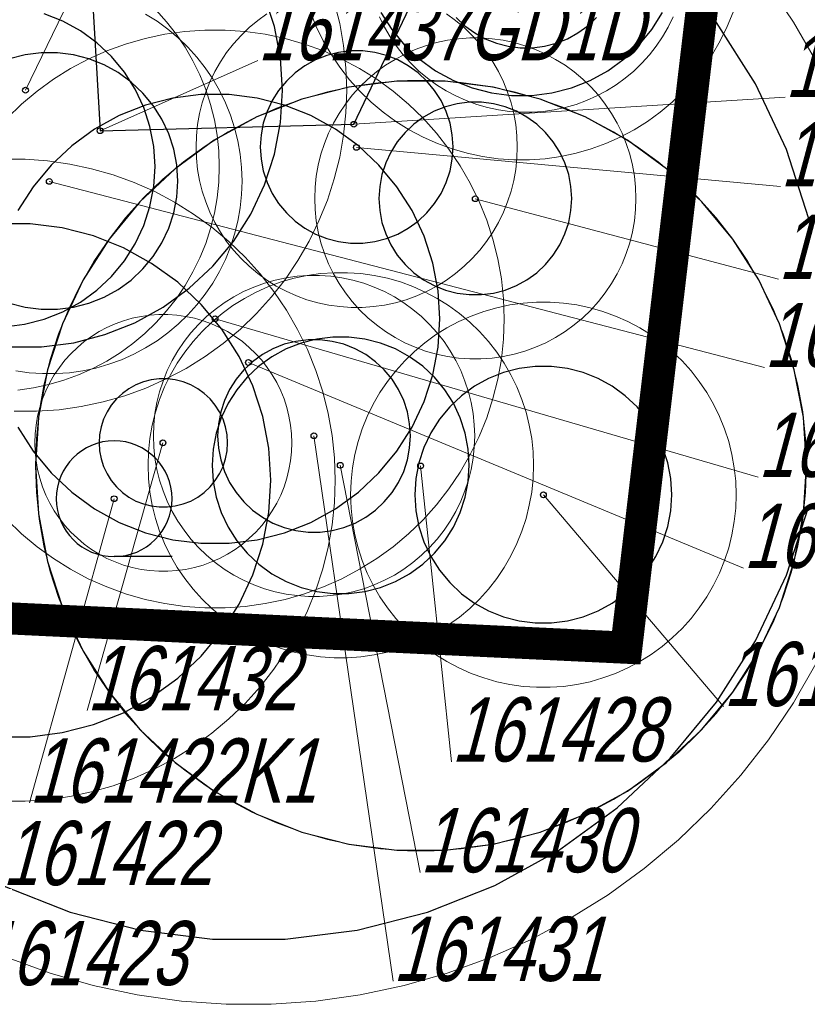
# Model space of a CAD drawing. Header units: metres. Extents: x 7419449 to 7420144, y 5549519 to 5549653.
# Tile 54 of 67: x 7419567 to 7419580, y 5549519 to 5549534. Entities that reach past the tile are written whole.
import ezdxf
from ezdxf.enums import TextEntityAlignment as Align
from ezdxf.lldxf.tags import DXFTag

# ---------------------------------------------------------------- set-up
doc = ezdxf.new("R2010")
doc.units = ezdxf.units.M
doc.layers.add('_4_GRANICA_OPRACOWANIA', color=146, linetype='2', lineweight=53, transparency=0.2)
doc.layers.add('_4_korony', color=7, linetype='Continuous', lineweight=25, true_color=0x7aa300)
for name, color, linetype, lineweight in [('_4_krzewy istniejące', 86, 'Continuous', 30), ('_4_NUMERY_PIKIET', 7, 'Continuous', 15), ('_4_SOD', 30, 'Continuous', 20)]:
    doc.layers.add(name, color=color, linetype=linetype, lineweight=lineweight)
doc.layers.add('_4_PUNKT_INWENTARYZACYJNY', color=7, linetype='Continuous')
doc.styles.add('STANDARD-Working1250', font='arial.ttf', dxfattribs={"height": 2.5})
tags = doc.linetypes.add('2', pattern=[0.9, 0.6, -0.3]).pattern_tags.tags
tags[6:7] = [DXFTag(74, 4), DXFTag(75, 0), DXFTag(340, '0'), DXFTag(46, 1.0), DXFTag(50, 0.0), DXFTag(44, 0.0), DXFTag(45, 0.0)]
tags[4:5] = [DXFTag(74, 4), DXFTag(75, 0), DXFTag(340, '0'), DXFTag(46, 1.0), DXFTag(50, 0.0), DXFTag(44, 0.0), DXFTag(45, 0.0)]

# ---------------------------------------------------------------- blocks, each defined once
blk = doc.blocks.new('A$C38776EB9')
at = {"linetype": 'Continuous', "transparency": 33554623}
blk.add_line((-0.525, -0.525), (0, -0.525), dxfattribs=at)
blk.add_circle((0, 0), 0.525, dxfattribs=at)

msp = doc.modelspace()

# ---------------------------------------------------------------- linework, layer by layer
at = {"layer": '_4_GRANICA_OPRACOWANIA', "lineweight": 30, "ltscale": 3, "const_width": 0.5}
msp.add_lwpolyline([(7419450.062, 5549530.83), (7419458.91, 5549530.45), (7419461.94, 5549530.29), (7419468.08, 5549529.97), (7419483.43, 5549529.18), (7419523.94, 5549526.59), (7419538.19, 5549526.4), (7419548.95, 5549525.8), (7419576.9, 5549524.47), (7419583.97, 5549584.15), (7419584.48, 5549588.54), (7419590.93, 5549644.33), (7419562.5, 5549640.55), (7419487.71, 5549630.61), (7419482.9, 5549629.97), (7419478.25, 5549627.12), (7419462.12, 5549617.26), (7419459.99, 5549593.07), (7419450.09, 5549531.19)], close=True, dxfattribs=at)
at = {"layer": '_4_korony', "linetype": 'Continuous', "flags": 128}
for points in [[(7419579.741, 5549531.15), (7419579.392, 5549532.225), (7419578.911, 5549533.248), (7419578.305, 5549534.202), (7419577.585, 5549535.073)], [(7419567.299, 5549529.156), (7419567.801, 5549529.156), (7419568.3, 5549529.219), (7419568.786, 5549529.344), (7419569.253, 5549529.529), (7419569.693, 5549529.771), (7419570.1, 5549530.066), (7419570.466, 5549530.41), (7419570.786, 5549530.797), (7419571.055, 5549531.221), (7419571.269, 5549531.676), (7419571.424, 5549532.153), (7419571.518, 5549532.647), (7419571.55, 5549533.148), (7419571.518, 5549533.649), (7419571.424, 5549534.143), (7419571.269, 5549534.62)], [(7419573.082, 5549534.36), (7419573.25, 5549534.095), (7419573.451, 5549533.853), (7419573.679, 5549533.638), (7419573.933, 5549533.453), (7419574.209, 5549533.302), (7419574.5, 5549533.186), (7419574.805, 5549533.108), (7419575.116, 5549533.069), (7419575.43, 5549533.069), (7419575.741, 5549533.108), (7419576.046, 5549533.186), (7419576.337, 5549533.302), (7419576.613, 5549533.453), (7419576.867, 5549533.638), (7419577.095, 5549533.853), (7419577.296, 5549534.095), (7419577.464, 5549534.36)], [(7419567.223, 5549529.468), (7419567.534, 5549529.507), (7419567.839, 5549529.585), (7419568.13, 5549529.701), (7419568.406, 5549529.852), (7419568.66, 5549530.037), (7419568.888, 5549530.252), (7419569.089, 5549530.494), (7419569.257, 5549530.759), (7419569.39, 5549531.043), (7419569.487, 5549531.341), (7419569.546, 5549531.65), (7419569.566, 5549531.963), (7419569.546, 5549532.276), (7419569.487, 5549532.585), (7419569.39, 5549532.883), (7419569.257, 5549533.167), (7419569.089, 5549533.432), (7419568.888, 5549533.674), (7419568.66, 5549533.889), (7419568.406, 5549534.074), (7419568.13, 5549534.225), (7419567.839, 5549534.341)], [(7419574.252, 5549534.28), (7419574.389, 5549534.151), (7419574.541, 5549534.041), (7419574.706, 5549533.95), (7419574.881, 5549533.88), (7419575.064, 5549533.834), (7419575.251, 5549533.81), (7419575.439, 5549533.81), (7419575.626, 5549533.834), (7419575.809, 5549533.88), (7419575.984, 5549533.95), (7419576.149, 5549534.041), (7419576.301, 5549534.151), (7419576.438, 5549534.28)], [(7419567.302, 5549529.834), (7419567.545, 5549529.771), (7419567.794, 5549529.74), (7419568.046, 5549529.74), (7419568.295, 5549529.771), (7419568.538, 5549529.834), (7419568.772, 5549529.926), (7419568.992, 5549530.047), (7419569.195, 5549530.195), (7419569.378, 5549530.367), (7419569.538, 5549530.56), (7419569.673, 5549530.772), (7419569.78, 5549531), (7419569.857, 5549531.239), (7419569.904, 5549531.485), (7419569.92, 5549531.736), (7419569.904, 5549531.987), (7419569.857, 5549532.233), (7419569.78, 5549532.472), (7419569.673, 5549532.7), (7419569.538, 5549532.912), (7419569.378, 5549533.105), (7419569.195, 5549533.277), (7419568.992, 5549533.425), (7419568.772, 5549533.546), (7419568.538, 5549533.638), (7419568.295, 5549533.701), (7419568.046, 5549533.732), (7419567.794, 5549533.732), (7419567.545, 5549533.701), (7419567.302, 5549533.638)], [(7419567.433, 5549527.903), (7419567.668, 5549527.532), (7419567.949, 5549527.193), (7419568.269, 5549526.892), (7419568.625, 5549526.634), (7419569.01, 5549526.422), (7419569.418, 5549526.26), (7419569.844, 5549526.151), (7419570.28, 5549526.096), (7419570.72, 5549526.096), (7419571.156, 5549526.151), (7419571.582, 5549526.26), (7419571.99, 5549526.422), (7419572.375, 5549526.634), (7419572.731, 5549526.892), (7419573.051, 5549527.193), (7419573.332, 5549527.532), (7419573.567, 5549527.903), (7419573.754, 5549528.301), (7419573.89, 5549528.719), (7419573.972, 5549529.15), (7419574, 5549529.589), (7419573.972, 5549530.028), (7419573.89, 5549530.459), (7419573.754, 5549530.877), (7419573.567, 5549531.275), (7419573.332, 5549531.646), (7419573.051, 5549531.985), (7419572.731, 5549532.286), (7419572.375, 5549532.544), (7419571.99, 5549532.756), (7419571.582, 5549532.918), (7419571.156, 5549533.027), (7419570.72, 5549533.082), (7419570.28, 5549533.082), (7419569.844, 5549533.027), (7419569.418, 5549532.918), (7419569.01, 5549532.756), (7419568.625, 5549532.544), (7419568.269, 5549532.286), (7419567.949, 5549531.985), (7419567.668, 5549531.646), (7419567.433, 5549531.275)], [(7419567.119, 5549523.085), (7419567.621, 5549523.085), (7419568.12, 5549523.148), (7419568.606, 5549523.273), (7419569.073, 5549523.458), (7419569.513, 5549523.7), (7419569.92, 5549523.995), (7419570.286, 5549524.339), (7419570.606, 5549524.726), (7419570.875, 5549525.15), (7419571.089, 5549525.605), (7419571.244, 5549526.082), (7419571.338, 5549526.576), (7419571.37, 5549527.077), (7419571.338, 5549527.578), (7419571.244, 5549528.072), (7419571.089, 5549528.549), (7419570.875, 5549529.004), (7419570.606, 5549529.428), (7419570.286, 5549529.815), (7419569.92, 5549530.159), (7419569.513, 5549530.454), (7419569.073, 5549530.696), (7419568.606, 5549530.881), (7419568.12, 5549531.006), (7419567.621, 5549531.069), (7419567.119, 5549531.069)], [(7419567.192, 5549520.769), (7419568.243, 5549520.352), (7419569.338, 5549520.071), (7419570.459, 5549519.93), (7419571.589, 5549519.93), (7419572.71, 5549520.071), (7419573.805, 5549520.352), (7419574.856, 5549520.769), (7419575.846, 5549521.313), (7419576.761, 5549521.977), (7419577.585, 5549522.751), (7419578.305, 5549523.622), (7419578.911, 5549524.576), (7419579.392, 5549525.599), (7419579.741, 5549526.674)]]:
    msp.add_lwpolyline(points, dxfattribs=at)
for points in [[(7419574.204, 5549532.266), (7419574.192, 5549532.454), (7419574.157, 5549532.639), (7419574.099, 5549532.818), (7419574.018, 5549532.989), (7419573.918, 5549533.148), (7419573.797, 5549533.293), (7419573.66, 5549533.422), (7419573.508, 5549533.532), (7419573.343, 5549533.623), (7419573.168, 5549533.693), (7419572.985, 5549533.739), (7419572.798, 5549533.763), (7419572.61, 5549533.763), (7419572.423, 5549533.739), (7419572.24, 5549533.693), (7419572.065, 5549533.623), (7419571.9, 5549533.532), (7419571.748, 5549533.422), (7419571.611, 5549533.293), (7419571.49, 5549533.148), (7419571.39, 5549532.989), (7419571.309, 5549532.818), (7419571.251, 5549532.639), (7419571.216, 5549532.454), (7419571.204, 5549532.266), (7419571.216, 5549532.078), (7419571.251, 5549531.893), (7419571.309, 5549531.714), (7419571.39, 5549531.543), (7419571.49, 5549531.384), (7419571.611, 5549531.239), (7419571.748, 5549531.11), (7419571.9, 5549531), (7419572.065, 5549530.909), (7419572.24, 5549530.839), (7419572.423, 5549530.793), (7419572.61, 5549530.769), (7419572.798, 5549530.769), (7419572.985, 5549530.793), (7419573.168, 5549530.839), (7419573.343, 5549530.909), (7419573.508, 5549531), (7419573.66, 5549531.11), (7419573.797, 5549531.239), (7419573.918, 5549531.384), (7419574.018, 5549531.543), (7419574.099, 5549531.714), (7419574.157, 5549531.893), (7419574.192, 5549532.078)], [(7419579.704, 5549527.305), (7419579.657, 5549528.057), (7419579.515, 5549528.797), (7419579.283, 5549529.514), (7419578.962, 5549530.196), (7419578.558, 5549530.832), (7419578.078, 5549531.412), (7419577.529, 5549531.928), (7419576.919, 5549532.371), (7419576.259, 5549532.734), (7419575.558, 5549533.011), (7419574.828, 5549533.199), (7419574.081, 5549533.293), (7419573.327, 5549533.293), (7419572.58, 5549533.199), (7419571.85, 5549533.011), (7419571.149, 5549532.734), (7419570.489, 5549532.371), (7419569.879, 5549531.928), (7419569.33, 5549531.412), (7419568.85, 5549530.832), (7419568.446, 5549530.196), (7419568.125, 5549529.514), (7419567.893, 5549528.797), (7419567.751, 5549528.057), (7419567.704, 5549527.305), (7419567.751, 5549526.553), (7419567.893, 5549525.813), (7419568.125, 5549525.096), (7419568.446, 5549524.414), (7419568.85, 5549523.778), (7419569.33, 5549523.198), (7419569.879, 5549522.682), (7419570.489, 5549522.239), (7419571.149, 5549521.876), (7419571.85, 5549521.599), (7419572.58, 5549521.411), (7419573.327, 5549521.317), (7419574.081, 5549521.317), (7419574.828, 5549521.411), (7419575.558, 5549521.599), (7419576.259, 5549521.876), (7419576.919, 5549522.239), (7419577.529, 5549522.682), (7419578.078, 5549523.198), (7419578.558, 5549523.778), (7419578.962, 5549524.414), (7419579.283, 5549525.096), (7419579.515, 5549525.813), (7419579.657, 5549526.553)], [(7419576.051, 5549531.465), (7419576.039, 5549531.653), (7419576.004, 5549531.838), (7419575.946, 5549532.017), (7419575.865, 5549532.188), (7419575.765, 5549532.347), (7419575.644, 5549532.492), (7419575.507, 5549532.621), (7419575.355, 5549532.731), (7419575.19, 5549532.822), (7419575.015, 5549532.892), (7419574.832, 5549532.938), (7419574.645, 5549532.962), (7419574.457, 5549532.962), (7419574.27, 5549532.938), (7419574.087, 5549532.892), (7419573.912, 5549532.822), (7419573.747, 5549532.731), (7419573.595, 5549532.621), (7419573.458, 5549532.492), (7419573.337, 5549532.347), (7419573.237, 5549532.188), (7419573.156, 5549532.017), (7419573.098, 5549531.838), (7419573.063, 5549531.653), (7419573.051, 5549531.465), (7419573.063, 5549531.277), (7419573.098, 5549531.092), (7419573.156, 5549530.913), (7419573.237, 5549530.742), (7419573.337, 5549530.583), (7419573.458, 5549530.438), (7419573.595, 5549530.309), (7419573.747, 5549530.199), (7419573.912, 5549530.108), (7419574.087, 5549530.038), (7419574.27, 5549529.992), (7419574.457, 5549529.968), (7419574.645, 5549529.968), (7419574.832, 5549529.992), (7419575.015, 5549530.038), (7419575.19, 5549530.108), (7419575.355, 5549530.199), (7419575.507, 5549530.309), (7419575.644, 5549530.438), (7419575.765, 5549530.583), (7419575.865, 5549530.742), (7419575.946, 5549530.913), (7419576.004, 5549531.092), (7419576.039, 5549531.277)], [(7419574.457, 5549527.311), (7419574.441, 5549527.562), (7419574.394, 5549527.808), (7419574.317, 5549528.047), (7419574.21, 5549528.275), (7419574.075, 5549528.487), (7419573.915, 5549528.68), (7419573.732, 5549528.852), (7419573.529, 5549529), (7419573.309, 5549529.121), (7419573.075, 5549529.213), (7419572.832, 5549529.276), (7419572.583, 5549529.307), (7419572.331, 5549529.307), (7419572.082, 5549529.276), (7419571.839, 5549529.213), (7419571.605, 5549529.121), (7419571.385, 5549529), (7419571.182, 5549528.852), (7419570.999, 5549528.68), (7419570.839, 5549528.487), (7419570.704, 5549528.275), (7419570.597, 5549528.047), (7419570.52, 5549527.808), (7419570.473, 5549527.562), (7419570.457, 5549527.311), (7419570.473, 5549527.06), (7419570.52, 5549526.814), (7419570.597, 5549526.575), (7419570.704, 5549526.347), (7419570.839, 5549526.135), (7419570.999, 5549525.942), (7419571.182, 5549525.77), (7419571.385, 5549525.622), (7419571.605, 5549525.501), (7419571.839, 5549525.409), (7419572.082, 5549525.346), (7419572.331, 5549525.315), (7419572.583, 5549525.315), (7419572.832, 5549525.346), (7419573.075, 5549525.409), (7419573.309, 5549525.501), (7419573.529, 5549525.622), (7419573.732, 5549525.77), (7419573.915, 5549525.942), (7419574.075, 5549526.135), (7419574.21, 5549526.347), (7419574.317, 5549526.575), (7419574.394, 5549526.814), (7419574.441, 5549527.06)], [(7419573.541, 5549527.767), (7419573.529, 5549527.955), (7419573.494, 5549528.14), (7419573.436, 5549528.319), (7419573.355, 5549528.49), (7419573.255, 5549528.649), (7419573.134, 5549528.794), (7419572.997, 5549528.923), (7419572.845, 5549529.033), (7419572.68, 5549529.124), (7419572.505, 5549529.194), (7419572.322, 5549529.24), (7419572.135, 5549529.264), (7419571.947, 5549529.264), (7419571.76, 5549529.24), (7419571.577, 5549529.194), (7419571.402, 5549529.124), (7419571.237, 5549529.033), (7419571.085, 5549528.923), (7419570.948, 5549528.794), (7419570.827, 5549528.649), (7419570.727, 5549528.49), (7419570.646, 5549528.319), (7419570.588, 5549528.14), (7419570.553, 5549527.955), (7419570.541, 5549527.767), (7419570.553, 5549527.579), (7419570.588, 5549527.394), (7419570.646, 5549527.215), (7419570.727, 5549527.044), (7419570.827, 5549526.885), (7419570.948, 5549526.74), (7419571.085, 5549526.611), (7419571.237, 5549526.501), (7419571.402, 5549526.41), (7419571.577, 5549526.34), (7419571.76, 5549526.294), (7419571.947, 5549526.27), (7419572.135, 5549526.27), (7419572.322, 5549526.294), (7419572.505, 5549526.34), (7419572.68, 5549526.41), (7419572.845, 5549526.501), (7419572.997, 5549526.611), (7419573.134, 5549526.74), (7419573.255, 5549526.885), (7419573.355, 5549527.044), (7419573.436, 5549527.215), (7419573.494, 5549527.394), (7419573.529, 5549527.579)], [(7419577.61, 5549526.852), (7419577.594, 5549527.103), (7419577.547, 5549527.349), (7419577.47, 5549527.588), (7419577.363, 5549527.816), (7419577.228, 5549528.028), (7419577.068, 5549528.221), (7419576.885, 5549528.393), (7419576.682, 5549528.541), (7419576.462, 5549528.662), (7419576.228, 5549528.754), (7419575.985, 5549528.817), (7419575.736, 5549528.848), (7419575.484, 5549528.848), (7419575.235, 5549528.817), (7419574.992, 5549528.754), (7419574.758, 5549528.662), (7419574.538, 5549528.541), (7419574.335, 5549528.393), (7419574.152, 5549528.221), (7419573.992, 5549528.028), (7419573.857, 5549527.816), (7419573.75, 5549527.588), (7419573.673, 5549527.349), (7419573.626, 5549527.103), (7419573.61, 5549526.852), (7419573.626, 5549526.601), (7419573.673, 5549526.355), (7419573.75, 5549526.116), (7419573.857, 5549525.888), (7419573.992, 5549525.676), (7419574.152, 5549525.483), (7419574.335, 5549525.311), (7419574.538, 5549525.163), (7419574.758, 5549525.042), (7419574.992, 5549524.95), (7419575.235, 5549524.887), (7419575.484, 5549524.856), (7419575.736, 5549524.856), (7419575.985, 5549524.887), (7419576.228, 5549524.95), (7419576.462, 5549525.042), (7419576.682, 5549525.163), (7419576.885, 5549525.311), (7419577.068, 5549525.483), (7419577.228, 5549525.676), (7419577.363, 5549525.888), (7419577.47, 5549526.116), (7419577.547, 5549526.355), (7419577.594, 5549526.601)], [(7419570.695, 5549527.659), (7419570.687, 5549527.784), (7419570.664, 5549527.908), (7419570.625, 5549528.027), (7419570.571, 5549528.141), (7419570.504, 5549528.247), (7419570.424, 5549528.344), (7419570.332, 5549528.43), (7419570.231, 5549528.503), (7419570.121, 5549528.564), (7419570.004, 5549528.61), (7419569.882, 5549528.641), (7419569.758, 5549528.657), (7419569.632, 5549528.657), (7419569.508, 5549528.641), (7419569.386, 5549528.61), (7419569.269, 5549528.564), (7419569.159, 5549528.503), (7419569.058, 5549528.43), (7419568.966, 5549528.344), (7419568.886, 5549528.247), (7419568.819, 5549528.141), (7419568.765, 5549528.027), (7419568.726, 5549527.908), (7419568.703, 5549527.784), (7419568.695, 5549527.659), (7419568.703, 5549527.534), (7419568.726, 5549527.41), (7419568.765, 5549527.291), (7419568.819, 5549527.177), (7419568.886, 5549527.071), (7419568.966, 5549526.974), (7419569.058, 5549526.888), (7419569.159, 5549526.815), (7419569.269, 5549526.754), (7419569.386, 5549526.708), (7419569.508, 5549526.677), (7419569.632, 5549526.661), (7419569.758, 5549526.661), (7419569.882, 5549526.677), (7419570.004, 5549526.708), (7419570.121, 5549526.754), (7419570.231, 5549526.815), (7419570.332, 5549526.888), (7419570.424, 5549526.974), (7419570.504, 5549527.071), (7419570.571, 5549527.177), (7419570.625, 5549527.291), (7419570.664, 5549527.41), (7419570.687, 5549527.534)]]:
    msp.add_lwpolyline(points, close=True, dxfattribs=at)
at = {"layer": '_4_krzewy istniejące'}
msp.add_lwpolyline([(7419574.99, 5549537.51), (7419572.85, 5549538.49), (7419568.4, 5549537.87), (7419568.71, 5549532.52), (7419572.659, 5549532.62), (7419574.99, 5549537.51)], dxfattribs=at)
at = {"layer": '_4_NUMERY_PIKIET'}
for points in [[(7419567.55, 5549533.15), (7419569.154, 5549536.463)], [(7419568.71, 5549532.52), (7419571.165, 5549533.612)], [(7419572.66, 5549532.62), (7419579.374, 5549533.041)], [(7419572.7, 5549532.26), (7419579.301, 5549531.649)], [(7419567.92, 5549531.73), (7419579.051, 5549528.835)], [(7419574.55, 5549531.46), (7419579.268, 5549530.208)], [(7419570.5, 5549529.59), (7419578.954, 5549527.125)], [(7419571.02, 5549528.91), (7419578.726, 5549525.708)], [(7419572.04, 5549527.77), (7419573.27, 5549519.278)], [(7419569.69, 5549527.66), (7419568.508, 5549523.493)], [(7419572.45, 5549527.31), (7419573.693, 5549520.97)], [(7419573.7, 5549527.3), (7419574.182, 5549522.694)], [(7419575.61, 5549526.85), (7419578.416, 5549523.557)], [(7419568.93, 5549526.79), (7419567.611, 5549522.054)]]:
    msp.add_lwpolyline(points, dxfattribs=at)
at = {"layer": '_4_PUNKT_INWENTARYZACYJNY'}
for centre in [(7419567.55, 5549533.15), (7419572.66, 5549532.62), (7419568.71, 5549532.52), (7419572.7, 5549532.26), (7419567.92, 5549531.73), (7419574.55, 5549531.46), (7419570.5, 5549529.59), (7419571.02, 5549528.91), (7419572.04, 5549527.77), (7419569.69, 5549527.66), (7419572.45, 5549527.31), (7419573.7, 5549527.3), (7419575.61, 5549526.85), (7419568.93, 5549526.79)]:
    msp.add_circle(centre, 0.045, dxfattribs=at)
at = {"layer": '_4_SOD', "flags": 128}
for points in [[(7419579.853, 5549533.607), (7419579.504, 5549534.211), (7419579.114, 5549534.79)], [(7419567.376, 5549528.151), (7419567.724, 5549528.151), (7419568.073, 5549528.175), (7419568.418, 5549528.224), (7419568.76, 5549528.297), (7419569.095, 5549528.393), (7419569.423, 5549528.512), (7419569.742, 5549528.654), (7419570.05, 5549528.818), (7419570.346, 5549529.003), (7419570.628, 5549529.208), (7419570.896, 5549529.432), (7419571.147, 5549529.675), (7419571.38, 5549529.934), (7419571.595, 5549530.209), (7419571.79, 5549530.498), (7419571.965, 5549530.801), (7419572.118, 5549531.114), (7419572.248, 5549531.438), (7419572.356, 5549531.77), (7419572.441, 5549532.108), (7419572.501, 5549532.452), (7419572.538, 5549532.799), (7419572.55, 5549533.148), (7419572.538, 5549533.497), (7419572.501, 5549533.844), (7419572.441, 5549534.188), (7419572.356, 5549534.526)], [(7419567.432, 5549528.482), (7419567.674, 5549528.516), (7419567.913, 5549528.567), (7419568.148, 5549528.634), (7419568.377, 5549528.718), (7419568.6, 5549528.817), (7419568.816, 5549528.932), (7419569.023, 5549529.061), (7419569.221, 5549529.205), (7419569.408, 5549529.362), (7419569.584, 5549529.532), (7419569.747, 5549529.713), (7419569.898, 5549529.906), (7419570.034, 5549530.108), (7419570.156, 5549530.32), (7419570.263, 5549530.539), (7419570.355, 5549530.766), (7419570.43, 5549530.998), (7419570.49, 5549531.235), (7419570.532, 5549531.476), (7419570.557, 5549531.719), (7419570.566, 5549531.963), (7419570.557, 5549532.207), (7419570.532, 5549532.45), (7419570.49, 5549532.691), (7419570.43, 5549532.928), (7419570.355, 5549533.16), (7419570.263, 5549533.387), (7419570.156, 5549533.606), (7419570.034, 5549533.818), (7419569.898, 5549534.02), (7419569.747, 5549534.213), (7419569.584, 5549534.394)], [(7419571.984, 5549534.367), (7419572.076, 5549534.14), (7419572.183, 5549533.921), (7419572.305, 5549533.709), (7419572.441, 5549533.507), (7419572.592, 5549533.314), (7419572.755, 5549533.133), (7419572.931, 5549532.963), (7419573.118, 5549532.806), (7419573.316, 5549532.662), (7419573.523, 5549532.533), (7419573.739, 5549532.418), (7419573.962, 5549532.319), (7419574.191, 5549532.235), (7419574.426, 5549532.168), (7419574.665, 5549532.117), (7419574.907, 5549532.083), (7419575.151, 5549532.066), (7419575.395, 5549532.066), (7419575.639, 5549532.083), (7419575.881, 5549532.117), (7419576.12, 5549532.168), (7419576.355, 5549532.235), (7419576.584, 5549532.319), (7419576.807, 5549532.418), (7419577.023, 5549532.533), (7419577.23, 5549532.662), (7419577.428, 5549532.806), (7419577.615, 5549532.963), (7419577.791, 5549533.133), (7419577.954, 5549533.314), (7419578.105, 5549533.507), (7419578.241, 5549533.709), (7419578.363, 5549533.921), (7419578.47, 5549534.14), (7419578.562, 5549534.367)], [(7419567.399, 5549528.782), (7419567.606, 5549528.752), (7419567.815, 5549528.738), (7419568.025, 5549528.738), (7419568.234, 5549528.752), (7419568.441, 5549528.782), (7419568.646, 5549528.825), (7419568.847, 5549528.883), (7419569.044, 5549528.954), (7419569.235, 5549529.04), (7419569.42, 5549529.138), (7419569.598, 5549529.249), (7419569.767, 5549529.372), (7419569.927, 5549529.507), (7419570.078, 5549529.652), (7419570.218, 5549529.808), (7419570.347, 5549529.973), (7419570.464, 5549530.146), (7419570.569, 5549530.328), (7419570.661, 5549530.516), (7419570.739, 5549530.71), (7419570.804, 5549530.909), (7419570.854, 5549531.112), (7419570.891, 5549531.318), (7419570.913, 5549531.527), (7419570.92, 5549531.736), (7419570.913, 5549531.945), (7419570.891, 5549532.154), (7419570.854, 5549532.36), (7419570.804, 5549532.563), (7419570.739, 5549532.762), (7419570.661, 5549532.956), (7419570.569, 5549533.144), (7419570.464, 5549533.326), (7419570.347, 5549533.499), (7419570.218, 5549533.664), (7419570.078, 5549533.82), (7419569.927, 5549533.965), (7419569.767, 5549534.1), (7419569.598, 5549534.223), (7419569.42, 5549534.334)], [(7419571.306, 5549534.339), (7419571.165, 5549534.236), (7419571.031, 5549534.124), (7419570.906, 5549534.003), (7419570.789, 5549533.873), (7419570.681, 5549533.735), (7419570.584, 5549533.591), (7419570.497, 5549533.44), (7419570.42, 5549533.283), (7419570.355, 5549533.121), (7419570.301, 5549532.955), (7419570.259, 5549532.786), (7419570.228, 5549532.614), (7419570.21, 5549532.44), (7419570.204, 5549532.266), (7419570.21, 5549532.092), (7419570.228, 5549531.918), (7419570.259, 5549531.746), (7419570.301, 5549531.577), (7419570.355, 5549531.411), (7419570.42, 5549531.249), (7419570.497, 5549531.092), (7419570.584, 5549530.941), (7419570.681, 5549530.797), (7419570.789, 5549530.659), (7419570.906, 5549530.529), (7419571.031, 5549530.408), (7419571.165, 5549530.296), (7419571.306, 5549530.193), (7419571.454, 5549530.101), (7419571.608, 5549530.019), (7419571.767, 5549529.948), (7419571.931, 5549529.888), (7419572.099, 5549529.84), (7419572.27, 5549529.804), (7419572.443, 5549529.78), (7419572.617, 5549529.768), (7419572.791, 5549529.768), (7419572.965, 5549529.78), (7419573.138, 5549529.804), (7419573.309, 5549529.84), (7419573.477, 5549529.888), (7419573.641, 5549529.948), (7419573.8, 5549530.019), (7419573.954, 5549530.101), (7419574.102, 5549530.193), (7419574.243, 5549530.296), (7419574.377, 5549530.408), (7419574.502, 5549530.529), (7419574.619, 5549530.659), (7419574.727, 5549530.797), (7419574.824, 5549530.941), (7419574.911, 5549531.092), (7419574.988, 5549531.249), (7419575.053, 5549531.411), (7419575.107, 5549531.577), (7419575.149, 5549531.746), (7419575.18, 5549531.918), (7419575.198, 5549532.092), (7419575.204, 5549532.266), (7419575.198, 5549532.44), (7419575.18, 5549532.614), (7419575.149, 5549532.786), (7419575.107, 5549532.955), (7419575.053, 5549533.121), (7419574.988, 5549533.283), (7419574.911, 5549533.44), (7419574.824, 5549533.591), (7419574.727, 5549533.735), (7419574.619, 5549533.873), (7419574.502, 5549534.003), (7419574.377, 5549534.124), (7419574.243, 5549534.236), (7419574.102, 5549534.339)], [(7419573.061, 5549534.29), (7419573.138, 5549534.133), (7419573.225, 5549533.982), (7419573.322, 5549533.838), (7419573.43, 5549533.7), (7419573.547, 5549533.57), (7419573.672, 5549533.449), (7419573.806, 5549533.337), (7419573.947, 5549533.234), (7419574.095, 5549533.142), (7419574.249, 5549533.06), (7419574.408, 5549532.989), (7419574.572, 5549532.929), (7419574.74, 5549532.881), (7419574.911, 5549532.845), (7419575.084, 5549532.821), (7419575.258, 5549532.809), (7419575.432, 5549532.809), (7419575.606, 5549532.821), (7419575.779, 5549532.845), (7419575.95, 5549532.881), (7419576.118, 5549532.929), (7419576.282, 5549532.989), (7419576.441, 5549533.06), (7419576.595, 5549533.142), (7419576.743, 5549533.234), (7419576.884, 5549533.337), (7419577.018, 5549533.449), (7419577.143, 5549533.57), (7419577.26, 5549533.7), (7419577.368, 5549533.838), (7419577.465, 5549533.982), (7419577.552, 5549534.133), (7419577.629, 5549534.29)], [(7419567.263, 5549526.463), (7419567.489, 5549526.245), (7419567.73, 5549526.043), (7419567.984, 5549525.858), (7419568.25, 5549525.692), (7419568.527, 5549525.544), (7419568.814, 5549525.417), (7419569.109, 5549525.309), (7419569.411, 5549525.223), (7419569.719, 5549525.157), (7419570.03, 5549525.114), (7419570.343, 5549525.092), (7419570.657, 5549525.092), (7419570.97, 5549525.114), (7419571.281, 5549525.157), (7419571.589, 5549525.223), (7419571.891, 5549525.309), (7419572.186, 5549525.417), (7419572.473, 5549525.544), (7419572.75, 5549525.692), (7419573.016, 5549525.858), (7419573.27, 5549526.043), (7419573.511, 5549526.245), (7419573.737, 5549526.463), (7419573.947, 5549526.696), (7419574.141, 5549526.944), (7419574.316, 5549527.204), (7419574.473, 5549527.476), (7419574.611, 5549527.759), (7419574.729, 5549528.05), (7419574.826, 5549528.349), (7419574.902, 5549528.653), (7419574.956, 5549528.963), (7419574.989, 5549529.275), (7419575, 5549529.589), (7419574.989, 5549529.903), (7419574.956, 5549530.215), (7419574.902, 5549530.525), (7419574.826, 5549530.829), (7419574.729, 5549531.128), (7419574.611, 5549531.419), (7419574.473, 5549531.702), (7419574.316, 5549531.974), (7419574.141, 5549532.234), (7419573.947, 5549532.482), (7419573.737, 5549532.715), (7419573.511, 5549532.933), (7419573.27, 5549533.135), (7419573.016, 5549533.32), (7419572.75, 5549533.486), (7419572.473, 5549533.634), (7419572.186, 5549533.761), (7419571.891, 5549533.869), (7419571.589, 5549533.955), (7419571.281, 5549534.021), (7419570.97, 5549534.064), (7419570.657, 5549534.086), (7419570.343, 5549534.086), (7419570.03, 5549534.064), (7419569.719, 5549534.021), (7419569.411, 5549533.955), (7419569.109, 5549533.869), (7419568.814, 5549533.761), (7419568.527, 5549533.634), (7419568.25, 5549533.486), (7419567.984, 5549533.32), (7419567.73, 5549533.135), (7419567.489, 5549532.933), (7419567.263, 5549532.715)], [(7419567.196, 5549522.08), (7419567.544, 5549522.08), (7419567.893, 5549522.104), (7419568.238, 5549522.153), (7419568.58, 5549522.226), (7419568.915, 5549522.322), (7419569.243, 5549522.441), (7419569.562, 5549522.583), (7419569.87, 5549522.747), (7419570.166, 5549522.932), (7419570.448, 5549523.137), (7419570.716, 5549523.361), (7419570.967, 5549523.604), (7419571.2, 5549523.863), (7419571.415, 5549524.138), (7419571.61, 5549524.427), (7419571.785, 5549524.73), (7419571.938, 5549525.043), (7419572.068, 5549525.367), (7419572.176, 5549525.699), (7419572.261, 5549526.037), (7419572.321, 5549526.381), (7419572.358, 5549526.728), (7419572.37, 5549527.077), (7419572.358, 5549527.426), (7419572.321, 5549527.773), (7419572.261, 5549528.117), (7419572.176, 5549528.455), (7419572.068, 5549528.787), (7419571.938, 5549529.111), (7419571.785, 5549529.424), (7419571.61, 5549529.727), (7419571.415, 5549530.016), (7419571.2, 5549530.291), (7419570.967, 5549530.55), (7419570.716, 5549530.793), (7419570.448, 5549531.017), (7419570.166, 5549531.222), (7419569.87, 5549531.407), (7419569.562, 5549531.571), (7419569.243, 5549531.713), (7419568.915, 5549531.832), (7419568.58, 5549531.928), (7419568.238, 5549532.001), (7419567.893, 5549532.05), (7419567.544, 5549532.074), (7419567.196, 5549532.074)], [(7419567.278, 5549519.64), (7419567.934, 5549519.401), (7419568.605, 5549519.209), (7419569.288, 5549519.064), (7419569.979, 5549518.967), (7419570.675, 5549518.918), (7419571.373, 5549518.918), (7419572.069, 5549518.967), (7419572.76, 5549519.064), (7419573.443, 5549519.209), (7419574.114, 5549519.401), (7419574.77, 5549519.64), (7419575.408, 5549519.924), (7419576.024, 5549520.252), (7419576.616, 5549520.622), (7419577.181, 5549521.032), (7419577.715, 5549521.481), (7419578.217, 5549521.965), (7419578.684, 5549522.484), (7419579.114, 5549523.034), (7419579.504, 5549523.613), (7419579.853, 5549524.217)]]:
    msp.add_lwpolyline(points, dxfattribs=at)
for points in [[(7419577.051, 5549531.465), (7419577.045, 5549531.639), (7419577.027, 5549531.813), (7419576.996, 5549531.985), (7419576.954, 5549532.154), (7419576.9, 5549532.32), (7419576.835, 5549532.482), (7419576.758, 5549532.639), (7419576.671, 5549532.79), (7419576.574, 5549532.934), (7419576.466, 5549533.072), (7419576.349, 5549533.202), (7419576.224, 5549533.323), (7419576.09, 5549533.435), (7419575.949, 5549533.538), (7419575.801, 5549533.63), (7419575.647, 5549533.712), (7419575.488, 5549533.783), (7419575.324, 5549533.843), (7419575.156, 5549533.891), (7419574.985, 5549533.927), (7419574.812, 5549533.951), (7419574.638, 5549533.963), (7419574.464, 5549533.963), (7419574.29, 5549533.951), (7419574.117, 5549533.927), (7419573.946, 5549533.891), (7419573.778, 5549533.843), (7419573.614, 5549533.783), (7419573.455, 5549533.712), (7419573.301, 5549533.63), (7419573.153, 5549533.538), (7419573.012, 5549533.435), (7419572.878, 5549533.323), (7419572.753, 5549533.202), (7419572.636, 5549533.072), (7419572.528, 5549532.934), (7419572.431, 5549532.79), (7419572.344, 5549532.639), (7419572.267, 5549532.482), (7419572.202, 5549532.32), (7419572.148, 5549532.154), (7419572.106, 5549531.985), (7419572.075, 5549531.813), (7419572.057, 5549531.639), (7419572.051, 5549531.465), (7419572.057, 5549531.291), (7419572.075, 5549531.117), (7419572.106, 5549530.945), (7419572.148, 5549530.776), (7419572.202, 5549530.61), (7419572.267, 5549530.448), (7419572.344, 5549530.291), (7419572.431, 5549530.14), (7419572.528, 5549529.996), (7419572.636, 5549529.858), (7419572.753, 5549529.728), (7419572.878, 5549529.607), (7419573.012, 5549529.495), (7419573.153, 5549529.392), (7419573.301, 5549529.3), (7419573.455, 5549529.218), (7419573.614, 5549529.147), (7419573.778, 5549529.087), (7419573.946, 5549529.039), (7419574.117, 5549529.003), (7419574.29, 5549528.979), (7419574.464, 5549528.967), (7419574.638, 5549528.967), (7419574.812, 5549528.979), (7419574.985, 5549529.003), (7419575.156, 5549529.039), (7419575.324, 5549529.087), (7419575.488, 5549529.147), (7419575.647, 5549529.218), (7419575.801, 5549529.3), (7419575.949, 5549529.392), (7419576.09, 5549529.495), (7419576.224, 5549529.607), (7419576.349, 5549529.728), (7419576.466, 5549529.858), (7419576.574, 5549529.996), (7419576.671, 5549530.14), (7419576.758, 5549530.291), (7419576.835, 5549530.448), (7419576.9, 5549530.61), (7419576.954, 5549530.776), (7419576.996, 5549530.945), (7419577.027, 5549531.117), (7419577.045, 5549531.291)], [(7419579.704, 5549527.305), (7419579.689, 5549527.724), (7419579.646, 5549528.14), (7419579.573, 5549528.552), (7419579.472, 5549528.959), (7419579.342, 5549529.357), (7419579.185, 5549529.745), (7419579.002, 5549530.122), (7419578.792, 5549530.485), (7419578.558, 5549530.832), (7419578.3, 5549531.162), (7419578.02, 5549531.473), (7419577.719, 5549531.764), (7419577.398, 5549532.033), (7419577.059, 5549532.279), (7419576.704, 5549532.501), (7419576.334, 5549532.698), (7419575.952, 5549532.868), (7419575.558, 5549533.011), (7419575.156, 5549533.127), (7419574.746, 5549533.214), (7419574.331, 5549533.272), (7419573.913, 5549533.301), (7419573.495, 5549533.301), (7419573.077, 5549533.272), (7419572.662, 5549533.214), (7419572.252, 5549533.127), (7419571.85, 5549533.011), (7419571.456, 5549532.868), (7419571.074, 5549532.698), (7419570.704, 5549532.501), (7419570.349, 5549532.279), (7419570.01, 5549532.033), (7419569.689, 5549531.764), (7419569.388, 5549531.473), (7419569.108, 5549531.162), (7419568.85, 5549530.832), (7419568.616, 5549530.485), (7419568.406, 5549530.122), (7419568.223, 5549529.745), (7419568.066, 5549529.357), (7419567.936, 5549528.959), (7419567.835, 5549528.552), (7419567.762, 5549528.14), (7419567.719, 5549527.724), (7419567.704, 5549527.305), (7419567.719, 5549526.886), (7419567.762, 5549526.47), (7419567.835, 5549526.058), (7419567.936, 5549525.651), (7419568.066, 5549525.253), (7419568.223, 5549524.865), (7419568.406, 5549524.488), (7419568.616, 5549524.125), (7419568.85, 5549523.778), (7419569.108, 5549523.448), (7419569.388, 5549523.137), (7419569.689, 5549522.846), (7419570.01, 5549522.577), (7419570.349, 5549522.331), (7419570.704, 5549522.109), (7419571.074, 5549521.912), (7419571.456, 5549521.742), (7419571.85, 5549521.599), (7419572.252, 5549521.483), (7419572.662, 5549521.396), (7419573.077, 5549521.338), (7419573.495, 5549521.309), (7419573.913, 5549521.309), (7419574.331, 5549521.338), (7419574.746, 5549521.396), (7419575.156, 5549521.483), (7419575.558, 5549521.599), (7419575.952, 5549521.742), (7419576.334, 5549521.912), (7419576.704, 5549522.109), (7419577.059, 5549522.331), (7419577.398, 5549522.577), (7419577.719, 5549522.846), (7419578.02, 5549523.137), (7419578.3, 5549523.448), (7419578.558, 5549523.778), (7419578.792, 5549524.125), (7419579.002, 5549524.488), (7419579.185, 5549524.865), (7419579.342, 5549525.253), (7419579.472, 5549525.651), (7419579.573, 5549526.058), (7419579.646, 5549526.47), (7419579.689, 5549526.886)], [(7419575.457, 5549527.311), (7419575.45, 5549527.52), (7419575.428, 5549527.729), (7419575.391, 5549527.935), (7419575.341, 5549528.138), (7419575.276, 5549528.337), (7419575.198, 5549528.531), (7419575.106, 5549528.719), (7419575.001, 5549528.901), (7419574.884, 5549529.074), (7419574.755, 5549529.239), (7419574.615, 5549529.395), (7419574.464, 5549529.54), (7419574.304, 5549529.675), (7419574.135, 5549529.798), (7419573.957, 5549529.909), (7419573.772, 5549530.007), (7419573.581, 5549530.093), (7419573.384, 5549530.164), (7419573.183, 5549530.222), (7419572.978, 5549530.265), (7419572.771, 5549530.295), (7419572.562, 5549530.309), (7419572.352, 5549530.309), (7419572.143, 5549530.295), (7419571.936, 5549530.265), (7419571.731, 5549530.222), (7419571.53, 5549530.164), (7419571.333, 5549530.093), (7419571.142, 5549530.007), (7419570.957, 5549529.909), (7419570.779, 5549529.798), (7419570.61, 5549529.675), (7419570.45, 5549529.54), (7419570.299, 5549529.395), (7419570.159, 5549529.239), (7419570.03, 5549529.074), (7419569.913, 5549528.901), (7419569.808, 5549528.719), (7419569.716, 5549528.531), (7419569.638, 5549528.337), (7419569.573, 5549528.138), (7419569.523, 5549527.935), (7419569.486, 5549527.729), (7419569.464, 5549527.52), (7419569.457, 5549527.311), (7419569.464, 5549527.102), (7419569.486, 5549526.893), (7419569.523, 5549526.687), (7419569.573, 5549526.484), (7419569.638, 5549526.285), (7419569.716, 5549526.091), (7419569.808, 5549525.903), (7419569.913, 5549525.721), (7419570.03, 5549525.548), (7419570.159, 5549525.383), (7419570.299, 5549525.227), (7419570.45, 5549525.082), (7419570.61, 5549524.947), (7419570.779, 5549524.824), (7419570.957, 5549524.713), (7419571.142, 5549524.615), (7419571.333, 5549524.529), (7419571.53, 5549524.458), (7419571.731, 5549524.4), (7419571.936, 5549524.357), (7419572.143, 5549524.327), (7419572.352, 5549524.313), (7419572.562, 5549524.313), (7419572.771, 5549524.327), (7419572.978, 5549524.357), (7419573.183, 5549524.4), (7419573.384, 5549524.458), (7419573.581, 5549524.529), (7419573.772, 5549524.615), (7419573.957, 5549524.713), (7419574.135, 5549524.824), (7419574.304, 5549524.947), (7419574.464, 5549525.082), (7419574.615, 5549525.227), (7419574.755, 5549525.383), (7419574.884, 5549525.548), (7419575.001, 5549525.721), (7419575.106, 5549525.903), (7419575.198, 5549526.091), (7419575.276, 5549526.285), (7419575.341, 5549526.484), (7419575.391, 5549526.687), (7419575.428, 5549526.893), (7419575.45, 5549527.102)], [(7419574.541, 5549527.767), (7419574.535, 5549527.941), (7419574.517, 5549528.115), (7419574.486, 5549528.287), (7419574.444, 5549528.456), (7419574.39, 5549528.622), (7419574.325, 5549528.784), (7419574.248, 5549528.941), (7419574.161, 5549529.092), (7419574.064, 5549529.236), (7419573.956, 5549529.374), (7419573.839, 5549529.504), (7419573.714, 5549529.625), (7419573.58, 5549529.737), (7419573.439, 5549529.84), (7419573.291, 5549529.932), (7419573.137, 5549530.014), (7419572.978, 5549530.085), (7419572.814, 5549530.145), (7419572.646, 5549530.193), (7419572.475, 5549530.229), (7419572.302, 5549530.253), (7419572.128, 5549530.265), (7419571.954, 5549530.265), (7419571.78, 5549530.253), (7419571.607, 5549530.229), (7419571.436, 5549530.193), (7419571.268, 5549530.145), (7419571.104, 5549530.085), (7419570.945, 5549530.014), (7419570.791, 5549529.932), (7419570.643, 5549529.84), (7419570.502, 5549529.737), (7419570.368, 5549529.625), (7419570.243, 5549529.504), (7419570.126, 5549529.374), (7419570.018, 5549529.236), (7419569.921, 5549529.092), (7419569.834, 5549528.941), (7419569.757, 5549528.784), (7419569.692, 5549528.622), (7419569.638, 5549528.456), (7419569.596, 5549528.287), (7419569.565, 5549528.115), (7419569.547, 5549527.941), (7419569.541, 5549527.767), (7419569.547, 5549527.593), (7419569.565, 5549527.419), (7419569.596, 5549527.247), (7419569.638, 5549527.078), (7419569.692, 5549526.912), (7419569.757, 5549526.75), (7419569.834, 5549526.593), (7419569.921, 5549526.442), (7419570.018, 5549526.298), (7419570.126, 5549526.16), (7419570.243, 5549526.03), (7419570.368, 5549525.909), (7419570.502, 5549525.797), (7419570.643, 5549525.694), (7419570.791, 5549525.602), (7419570.945, 5549525.52), (7419571.104, 5549525.449), (7419571.268, 5549525.389), (7419571.436, 5549525.341), (7419571.607, 5549525.305), (7419571.78, 5549525.281), (7419571.954, 5549525.269), (7419572.128, 5549525.269), (7419572.302, 5549525.281), (7419572.475, 5549525.305), (7419572.646, 5549525.341), (7419572.814, 5549525.389), (7419572.978, 5549525.449), (7419573.137, 5549525.52), (7419573.291, 5549525.602), (7419573.439, 5549525.694), (7419573.58, 5549525.797), (7419573.714, 5549525.909), (7419573.839, 5549526.03), (7419573.956, 5549526.16), (7419574.064, 5549526.298), (7419574.161, 5549526.442), (7419574.248, 5549526.593), (7419574.325, 5549526.75), (7419574.39, 5549526.912), (7419574.444, 5549527.078), (7419574.486, 5549527.247), (7419574.517, 5549527.419), (7419574.535, 5549527.593)], [(7419578.61, 5549526.852), (7419578.603, 5549527.061), (7419578.581, 5549527.27), (7419578.544, 5549527.476), (7419578.494, 5549527.679), (7419578.429, 5549527.878), (7419578.351, 5549528.072), (7419578.259, 5549528.26), (7419578.154, 5549528.442), (7419578.037, 5549528.615), (7419577.908, 5549528.78), (7419577.768, 5549528.936), (7419577.617, 5549529.081), (7419577.457, 5549529.216), (7419577.288, 5549529.339), (7419577.11, 5549529.45), (7419576.925, 5549529.548), (7419576.734, 5549529.634), (7419576.537, 5549529.705), (7419576.336, 5549529.763), (7419576.131, 5549529.806), (7419575.924, 5549529.836), (7419575.715, 5549529.85), (7419575.505, 5549529.85), (7419575.296, 5549529.836), (7419575.089, 5549529.806), (7419574.884, 5549529.763), (7419574.683, 5549529.705), (7419574.486, 5549529.634), (7419574.295, 5549529.548), (7419574.11, 5549529.45), (7419573.932, 5549529.339), (7419573.763, 5549529.216), (7419573.603, 5549529.081), (7419573.452, 5549528.936), (7419573.312, 5549528.78), (7419573.183, 5549528.615), (7419573.066, 5549528.442), (7419572.961, 5549528.26), (7419572.869, 5549528.072), (7419572.791, 5549527.878), (7419572.726, 5549527.679), (7419572.676, 5549527.476), (7419572.639, 5549527.27), (7419572.617, 5549527.061), (7419572.61, 5549526.852), (7419572.617, 5549526.643), (7419572.639, 5549526.434), (7419572.676, 5549526.228), (7419572.726, 5549526.025), (7419572.791, 5549525.826), (7419572.869, 5549525.632), (7419572.961, 5549525.444), (7419573.066, 5549525.262), (7419573.183, 5549525.089), (7419573.312, 5549524.924), (7419573.452, 5549524.768), (7419573.603, 5549524.623), (7419573.763, 5549524.488), (7419573.932, 5549524.365), (7419574.11, 5549524.254), (7419574.295, 5549524.156), (7419574.486, 5549524.07), (7419574.683, 5549523.999), (7419574.884, 5549523.941), (7419575.089, 5549523.898), (7419575.296, 5549523.868), (7419575.505, 5549523.854), (7419575.715, 5549523.854), (7419575.924, 5549523.868), (7419576.131, 5549523.898), (7419576.336, 5549523.941), (7419576.537, 5549523.999), (7419576.734, 5549524.07), (7419576.925, 5549524.156), (7419577.11, 5549524.254), (7419577.288, 5549524.365), (7419577.457, 5549524.488), (7419577.617, 5549524.623), (7419577.768, 5549524.768), (7419577.908, 5549524.924), (7419578.037, 5549525.089), (7419578.154, 5549525.262), (7419578.259, 5549525.444), (7419578.351, 5549525.632), (7419578.429, 5549525.826), (7419578.494, 5549526.025), (7419578.544, 5549526.228), (7419578.581, 5549526.434), (7419578.603, 5549526.643)], [(7419571.695, 5549527.659), (7419571.69, 5549527.799), (7419571.676, 5549527.937), (7419571.651, 5549528.075), (7419571.618, 5549528.21), (7419571.574, 5549528.343), (7419571.522, 5549528.472), (7419571.461, 5549528.598), (7419571.391, 5549528.719), (7419571.313, 5549528.835), (7419571.227, 5549528.945), (7419571.134, 5549529.048), (7419571.033, 5549529.145), (7419570.926, 5549529.235), (7419570.813, 5549529.317), (7419570.695, 5549529.391), (7419570.572, 5549529.457), (7419570.444, 5549529.513), (7419570.313, 5549529.561), (7419570.179, 5549529.6), (7419570.042, 5549529.629), (7419569.904, 5549529.648), (7419569.765, 5549529.658), (7419569.625, 5549529.658), (7419569.486, 5549529.648), (7419569.348, 5549529.629), (7419569.211, 5549529.6), (7419569.077, 5549529.561), (7419568.946, 5549529.513), (7419568.818, 5549529.457), (7419568.695, 5549529.391), (7419568.577, 5549529.317), (7419568.464, 5549529.235), (7419568.357, 5549529.145), (7419568.256, 5549529.048), (7419568.163, 5549528.945), (7419568.077, 5549528.835), (7419567.999, 5549528.719), (7419567.929, 5549528.598), (7419567.868, 5549528.472), (7419567.816, 5549528.343), (7419567.772, 5549528.21), (7419567.739, 5549528.075), (7419567.714, 5549527.937), (7419567.7, 5549527.799), (7419567.695, 5549527.659), (7419567.7, 5549527.519), (7419567.714, 5549527.381), (7419567.739, 5549527.243), (7419567.772, 5549527.108), (7419567.816, 5549526.975), (7419567.868, 5549526.846), (7419567.929, 5549526.72), (7419567.999, 5549526.599), (7419568.077, 5549526.483), (7419568.163, 5549526.373), (7419568.256, 5549526.27), (7419568.357, 5549526.173), (7419568.464, 5549526.083), (7419568.577, 5549526.001), (7419568.695, 5549525.927), (7419568.818, 5549525.861), (7419568.946, 5549525.805), (7419569.077, 5549525.757), (7419569.211, 5549525.718), (7419569.348, 5549525.689), (7419569.486, 5549525.67), (7419569.625, 5549525.66), (7419569.765, 5549525.66), (7419569.904, 5549525.67), (7419570.042, 5549525.689), (7419570.179, 5549525.718), (7419570.313, 5549525.757), (7419570.444, 5549525.805), (7419570.572, 5549525.861), (7419570.695, 5549525.927), (7419570.813, 5549526.001), (7419570.926, 5549526.083), (7419571.033, 5549526.173), (7419571.134, 5549526.27), (7419571.227, 5549526.373), (7419571.313, 5549526.483), (7419571.391, 5549526.599), (7419571.461, 5549526.72), (7419571.522, 5549526.846), (7419571.574, 5549526.975), (7419571.618, 5549527.108), (7419571.651, 5549527.243), (7419571.676, 5549527.381), (7419571.69, 5549527.519)]]:
    msp.add_lwpolyline(points, close=True, dxfattribs=at)

# ---------------------------------------------------------------- block references
at = {"layer": '_4_krzewy istniejące', "transparency": 33554687, "xscale": -1.716736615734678, "yscale": 1.716736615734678, "zscale": 1.716736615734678}
msp.add_blockref('A$C38776EB9', (7419568.93, 5549526.79), dxfattribs=at)

# ---------------------------------------------------------------- texts
at = {"layer": '_4_NUMERY_PIKIET', "style": 'STANDARD-Working1250', "oblique": 15, "width": 0.7}
for s, p in [('161437GD1D', (7419571.165, 5549533.316)), ('161437GD1E', (7419579.374, 5549532.745)), ('161434', (7419579.301, 5549531.353)), ('161433', (7419579.268, 5549529.912)), ('161424', (7419579.051, 5549528.538)), ('161426', (7419578.954, 5549526.829)), ('161427', (7419578.726, 5549525.412)), ('161429', (7419578.416, 5549523.261)), ('161432', (7419568.508, 5549523.197)), ('161428', (7419574.182, 5549522.398)), ('161422K1', (7419567.611, 5549521.758)), ('161430', (7419573.693, 5549520.673)), ('161422', (7419567.192, 5549520.473)), ('161431', (7419573.27, 5549518.981)), ('161423', (7419566.78, 5549518.916))]:
    msp.add_text(s, height=1, dxfattribs=at).set_placement(p, align=Align.BOTTOM_LEFT)

doc.saveas('drawing.dxf')
